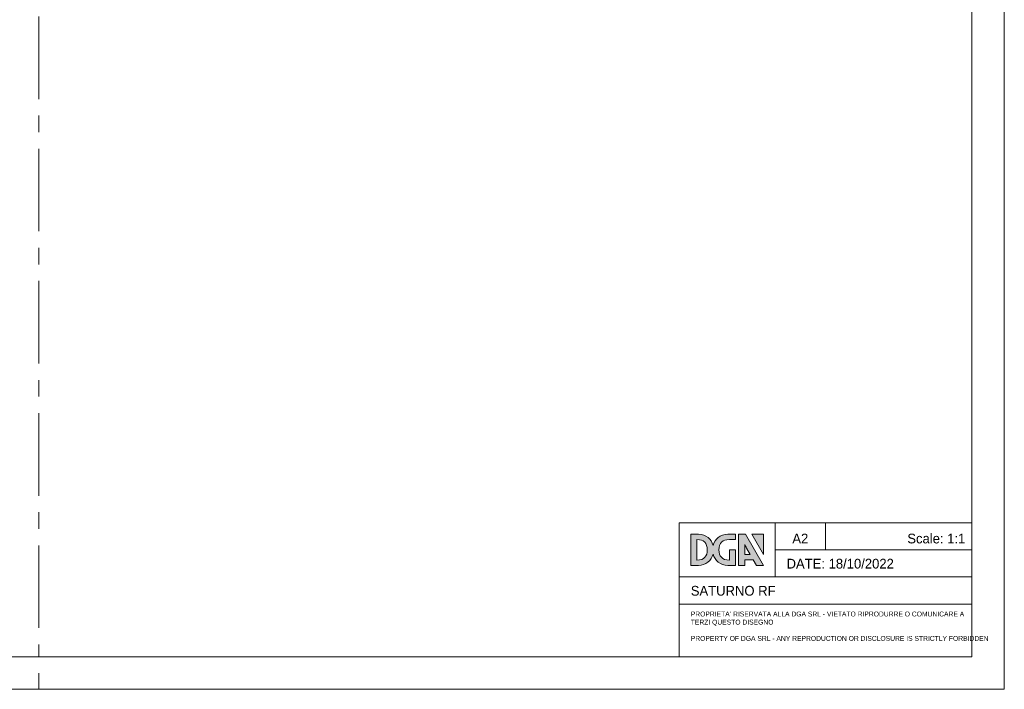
# Model space of a CAD drawing. Header units: millimetres. Extents: x 0 to 594, y 0 to 420.
# Tile 3 of 6: x 291 to 594, y 0 to 206. Entities that reach past the tile are written whole.
import ezdxf

# ---------------------------------------------------------------- set-up
doc = ezdxf.new("R2010")
doc.units = ezdxf.units.MM
doc.header["$LTSCALE"] = 2
doc.linetypes.add('CENTERX2', pattern=[20.32, 12.7, -2.54, 2.54, -2.54])
doc.layers.add('DGA-quote', color=251, linetype='Continuous', lineweight=0)
doc.layers.add('DGA-txt', color=7, linetype='Continuous', lineweight=0)

# ---------------------------------------------------------------- blocks, each defined once
blk = doc.blocks.new('LOGO DGA2')
at = {"layer": 'DGA-txt'}
h = blk.add_hatch(color=256, dxfattribs=at)
h.dxf.hatch_style = 1
edge = h.paths.add_edge_path()
edge.add_spline(control_points=[(480.9, 61.9), (480.9, 61.9), (480.9, 81.7), (480.9, 81.7), (480.9, 81.7), (483.9, 81.7), (486.8, 81.7)], knot_values=[2.5, 2.5, 2.5, 2.5, 3.5, 3.5, 3.5, 4, 4, 4, 4], degree=3, periodic=0)
edge.add_spline(control_points=[(486.8, 81.7), (489.8, 81.7), (492.7, 81.7), (492.7, 81.7), (492.7, 81.7), (492.7, 74.2), (492.7, 66.7)], knot_values=[1.5, 1.5, 1.5, 1.5, 2, 2, 2, 2.5, 2.5, 2.5, 2.5], degree=3, periodic=0)
edge.add_spline(control_points=[(492.7, 66.7), (492.7, 59.2), (492.7, 51.7), (492.7, 51.7), (492.7, 51.7), (489, 51.7), (485.3, 51.7)], knot_values=[0.5, 0.5, 0.5, 0.5, 1, 1, 1, 1.5, 1.5, 1.5, 1.5], degree=3, periodic=0)
edge.add_spline(control_points=[(485.3, 51.7), (481.6, 51.7), (478, 51.7), (478, 51.7)], knot_values=[0, 0, 0, 0, 0.5, 0.5, 0.5, 0.5], degree=3, periodic=0)
edge.add_spline(control_points=[(478, 51.7), (463.6, 51.7), (452.9, 60.8), (449.7, 73.5)], knot_values=[19, 19, 19, 19, 20, 20, 20, 20], degree=3, periodic=0)
edge.add_spline(control_points=[(449.7, 73.5), (446.5, 60.8), (435.8, 51.7), (421.5, 51.7)], knot_values=[18, 18, 18, 18, 19, 19, 19, 19], degree=3, periodic=0)
edge.add_spline(control_points=[(421.5, 51.7), (421.5, 51.7), (406.7, 51.7), (406.7, 51.7), (406.7, 51.7), (406.7, 66.7), (406.7, 81.7)], knot_values=[16.5, 16.5, 16.5, 16.5, 17.5, 17.5, 17.5, 18, 18, 18, 18], degree=3, periodic=0)
edge.add_spline(control_points=[(406.7, 81.7), (406.7, 96.7), (406.7, 111.7), (406.7, 111.7), (406.7, 111.7), (410.4, 111.7), (414.1, 111.7)], knot_values=[15.5, 15.5, 15.5, 15.5, 16, 16, 16, 16.5, 16.5, 16.5, 16.5], degree=3, periodic=0)
edge.add_spline(control_points=[(414.1, 111.7), (417.8, 111.7), (421.5, 111.7), (421.5, 111.7), (436, 111.7), (446.5, 102.8), (449.7, 90)], knot_values=[14, 14, 14, 14, 14.5, 14.5, 14.5, 15.5, 15.5, 15.5, 15.5], degree=3, periodic=0)
edge.add_spline(control_points=[(449.7, 90), (452.9, 102.8), (463.4, 111.7), (477.9, 111.7)], knot_values=[13, 13, 13, 13, 14, 14, 14, 14], degree=3, periodic=0)
edge.add_spline(control_points=[(477.9, 111.7), (477.9, 111.7), (492.7, 111.7), (492.7, 111.7), (492.7, 111.7), (492.7, 109.2), (492.7, 106.6)], knot_values=[11.5, 11.5, 11.5, 11.5, 12.5, 12.5, 12.5, 13, 13, 13, 13], degree=3, periodic=0)
edge.add_spline(control_points=[(492.7, 106.6), (492.7, 104.1), (492.7, 101.6), (492.7, 101.6), (492.7, 101.6), (489.8, 101.6), (486.8, 101.6)], knot_values=[10.5, 10.5, 10.5, 10.5, 11, 11, 11, 11.5, 11.5, 11.5, 11.5], degree=3, periodic=0)
edge.add_spline(control_points=[(486.8, 101.6), (483.9, 101.6), (480.9, 101.5), (480.9, 101.5), (480.9, 101.5), (480.9, 101.5), (480.9, 101.5)], knot_values=[9.99999, 9.99999, 9.99999, 9.99999, 10.49999, 10.49999, 10.49999, 10.5, 10.5, 10.5, 10.5], degree=3, periodic=0)
edge.add_spline(control_points=[(480.9, 101.5), (480.9, 101.5), (481, 101.5), (481, 101.5)], knot_values=[9.00001, 9.00001, 9.00001, 9.00001, 9.99999, 9.99999, 9.99999, 9.99999], degree=3, periodic=0)
edge.add_spline(control_points=[(481, 101.5), (467.6, 101.5), (460.9, 94.8), (460.9, 81.7)], knot_values=[8, 8, 8, 8, 9, 9, 9, 9], degree=3, periodic=0)
edge.add_spline(control_points=[(460.9, 81.7), (460.9, 69.9), (466.5, 62), (480.9, 61.9)], knot_values=[7, 7, 7, 7, 8, 8, 8, 8], degree=3, periodic=0)
edge = h.paths.add_edge_path(flags=16)
edge.add_spline(control_points=[(418.5, 101.5), (431.8, 101.5), (438.5, 94.8), (438.5, 81.7)], knot_values=[8, 8, 8, 8, 9, 9, 9, 9], degree=3, periodic=0)
edge.add_spline(control_points=[(438.5, 81.7), (438.5, 69.9), (432.9, 62), (418.5, 61.9)], knot_values=[0, 0, 0, 0, 1, 1, 1, 1], degree=3, periodic=0)
edge.add_spline(control_points=[(418.5, 61.9), (418.5, 61.9), (418.5, 101.5), (418.5, 101.5)], knot_values=[4, 4, 4, 4, 5, 5, 5, 5], degree=3, periodic=0)
h = blk.add_hatch(color=256, dxfattribs=at)
h.dxf.hatch_style = 1
h.paths.add_polyline_path([(512.1, 111.7), (510.5, 111.7), (504, 111.7), (498.7, 111.7), (498.7, 51.7), (510.5, 51.7), (510.5, 62.6), (526.9, 62.6), (533.1, 51.7), (546.7, 51.7)])
edge = h.paths.add_edge_path(flags=16)
edge.add_spline(control_points=[(515.8, 72.5), (513.2, 72.5), (510.5, 72.5), (510.5, 72.5), (510.5, 72.5), (510.5, 91.8), (510.5, 91.8)], knot_values=[0.5, 0.5, 0.5, 0.5, 1, 1, 1, 2, 2, 2, 2], degree=3, periodic=0)
edge.add_spline(control_points=[(510.5, 91.8), (512.4, 87.6), (513.9, 85.1), (513.9, 85.1), (513.9, 85.1), (521.2, 72.5), (521.2, 72.5), (521.2, 72.5), (518.5, 72.5), (515.8, 72.5)], knot_values=[2, 2, 2, 2, 3, 3, 3, 4, 4, 4, 4.5, 4.5, 4.5, 4.5], degree=3, periodic=0)
h = blk.add_hatch(color=256, dxfattribs=at)
h.dxf.hatch_style = 1
h.paths.add_polyline_path([(546.7, 111.7), (524.1, 111.7), (546.7, 72.5)])
at = {"layer": 'DGA-txt', "lineweight": 0}
for points in [[(546.7, 51.7), (512.1, 111.7), (510.5, 111.7), (504, 111.7), (498.7, 111.7), (498.7, 51.7), (510.5, 51.7), (510.5, 62.6), (526.9, 62.6), (533.1, 51.7), (546.7, 51.7)], [(524.1, 111.7), (546.7, 72.5), (546.7, 111.7), (524.1, 111.7)]]:
    blk.add_lwpolyline(points, dxfattribs=at)
for points, knots in [([(478, 51.7), (478, 51.7), (492.7, 51.7), (492.7, 51.7), (492.7, 51.7), (492.7, 81.7), (492.7, 81.7), (492.7, 81.7), (480.9, 81.7), (480.9, 81.7), (480.9, 81.7), (480.9, 61.9), (480.9, 61.9), (480.9, 61.9), (481, 61.9), (481, 61.9), (481, 61.9), (480.9, 61.9), (480.9, 61.9), (480.9, 61.9), (480.9, 61.9), (480.9, 61.9), (466.5, 62), (460.9, 69.9), (460.9, 81.7), (460.9, 94.8), (467.6, 101.5), (481, 101.5), (481, 101.5), (480.9, 101.5), (480.9, 101.5), (480.9, 101.5), (492.7, 101.6), (492.7, 101.6), (492.7, 101.6), (492.7, 111.7), (492.7, 111.7), (492.7, 111.7), (477.9, 111.7), (477.9, 111.7), (463.4, 111.7), (452.9, 102.8), (449.7, 90), (446.5, 102.8), (436, 111.7), (421.5, 111.7), (421.5, 111.7), (406.7, 111.7), (406.7, 111.7), (406.7, 111.7), (406.7, 51.7), (406.7, 51.7), (406.7, 51.7), (421.5, 51.7), (421.5, 51.7), (435.8, 51.7), (446.5, 60.8), (449.7, 73.5), (452.9, 60.8), (463.6, 51.7), (478, 51.7)], [0, 0, 0, 0, 1, 1, 1, 2, 2, 2, 3, 3, 3, 4, 4, 4, 5, 5, 5, 6, 6, 6, 7, 7, 7, 8, 8, 8, 9, 9, 9, 10, 10, 10, 11, 11, 11, 12, 12, 12, 13, 13, 13, 14, 14, 14, 15, 15, 15, 16, 16, 16, 17, 17, 17, 18, 18, 18, 19, 19, 19, 20, 20, 20, 20]), ([(521.2, 72.5), (521.2, 72.5), (510.5, 72.5), (510.5, 72.5), (510.5, 72.5), (510.5, 91.8), (510.5, 91.8), (512.4, 87.6), (513.9, 85.1), (513.9, 85.1), (513.9, 85.1), (521.2, 72.5), (521.2, 72.5)], [0, 0, 0, 0, 1, 1, 1, 2, 2, 2, 3, 3, 3, 4, 4, 4, 4])]:
    blk.add_open_spline(points, degree=3, knots=knots, dxfattribs=at)
for points in [[(418.5, 61.9), (418.5, 61.9), (418.5, 101.5), (418.5, 101.5)], [(418.5, 101.5), (431.8, 101.5), (438.5, 94.8), (438.5, 81.7)], [(438.5, 81.7), (438.5, 69.9), (432.9, 62), (418.5, 61.9)]]:
    blk.add_open_spline(points, degree=3, dxfattribs=at)

msp = doc.modelspace()

# ---------------------------------------------------------------- linework, layer by layer
at = {"layer": 'DGA-quote', "linetype": 'CENTERX2'}
msp.add_lwpolyline([(297, 410), (297, 10)], dxfattribs=at)
at = {"layer": 'DGA-txt'}
for points in [[(0, 0), (594, 0), (594, 420), (0, 420)], [(10, 10), (584, 10), (584, 410), (10, 410)], [(494, 51.2), (584, 51.2), (584, 10), (494, 10)]]:
    msp.add_lwpolyline(points, close=True, dxfattribs=at)
for points in [[(494, 34.53), (523.47, 34.53), (523.47, 51.2)], [(539, 51.2), (539, 42.87)], [(523.47, 42.87), (584, 42.87)], [(523.47, 34.53), (584, 34.53)], [(494, 26.19), (584, 26.19)], [(297, 0), (297, 5)]]:
    msp.add_lwpolyline(points, dxfattribs=at)

# ---------------------------------------------------------------- block references
at = {"layer": 'DGA-txt', "xscale": 0.16, "yscale": 0.16, "zscale": 0.16}
msp.add_blockref('LOGO DGA2', (432.46, 29.79), dxfattribs=at)

# ---------------------------------------------------------------- texts
at = {"layer": 'DGA-txt', "attachment_point": 1}
for s, insert, char_height, width in [('\\pxqc;A2', (523.47, 47.84), 3, 15.529), ('\\pxqr;Scale: 1:1', (539, 47.84), 3, 43), ('\\A1;\\pxql;DATE: 18/10/2022', (527.01, 40.11), 3, 84.1871), ('SATURNO RF', (497.54, 31.78), 3, 84.1871), ('PROPRIETA’ RISERVATA ALLA DGA SRL - VIETATO RIPRODURRE O COMUNICARE A TERZI QUESTO DISEGNO\\P\\PPROPERTY OF DGA SRL - ANY REPRODUCTION OR DISCLOSURE IS STRICTLY FORBIDDEN', (497.54, 23.89), 1.5, 84.1871)]:
    msp.add_mtext(s, dxfattribs=dict(at, insert=insert, char_height=char_height, width=width))

doc.saveas('drawing.dxf')
